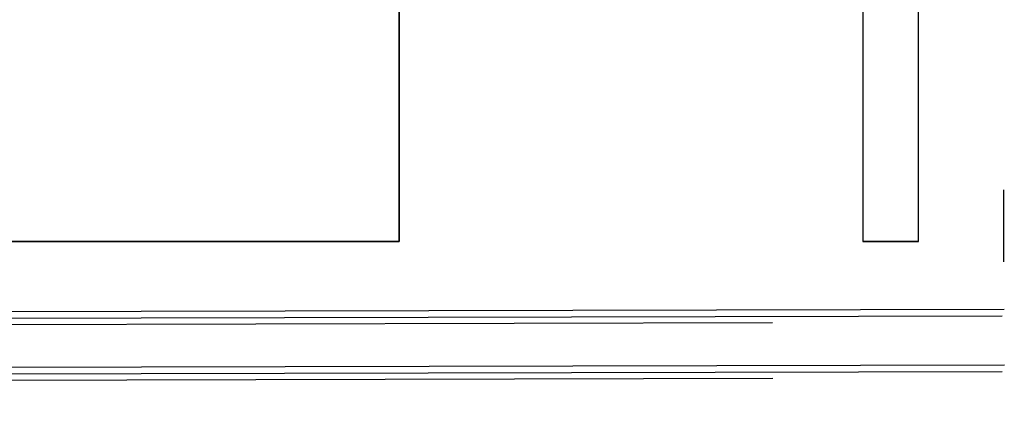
# Model space of a CAD drawing. Header units: millimetres. Extents: x -443 to 78, y -75 to 91.
# Tile 14 of 40: x -161.68 to -140.44, y -74.45 to -66.05. Entities that reach past the tile are written whole.
import ezdxf

# ---------------------------------------------------------------- set-up
doc = ezdxf.new("R2010")
doc.units = ezdxf.units.MM
doc.header["$MEASUREMENT"] = 0
doc.layers.add('Predefinito', color=5, linetype='Continuous')

msp = doc.modelspace()

# ---------------------------------------------------------------- linework, layer by layer
at = {"layer": 'Predefinito'}
for points in [[(-153.4937159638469, 79.16411484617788), (-153.4937159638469, -70.83588515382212)], [(-153.4937159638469, -70.83588515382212), (-153.4937159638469, 79.16411484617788)], [(-143.4937159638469, 79.16411484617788), (-143.4937159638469, -70.83588515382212)], [(-142.2937159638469, -70.83588515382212), (-142.2937159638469, 79.16411484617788)], [(-143.4937159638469, -56.46725600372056), (-143.4937159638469, -70.83588515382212)], [(-142.2937159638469, -70.83588515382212), (-142.2937159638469, -57.49921591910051)], [(-140.4495906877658, -71.27423492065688), (-140.4532292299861, -69.72242499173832)], [(-153.4937159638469, -70.83588515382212), (-432.093715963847, -70.83588515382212)], [(-432.093715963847, -70.83588515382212), (-153.4937159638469, -70.83588515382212)], [(-142.2937159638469, -70.83588515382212), (-143.4937159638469, -70.83588515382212)], [(-143.4937159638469, -70.83588515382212), (-142.2937159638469, -70.83588515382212)]]:
    msp.add_lwpolyline(points, dxfattribs=at)
at = {"layer": 'Predefinito', "extrusion": (1, 0, 0)}
for points in [[(-70.83588515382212, 38), (-70.83342155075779, 38.22195943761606), (-70.82594322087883, 38.44580244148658), (-70.8133219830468, 38.67138239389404), (-70.79543423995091, 38.89854437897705), (-70.77216154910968, 39.12712527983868), (-70.74339120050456, 39.35695391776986), (-70.70901679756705, 39.58785123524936), (-70.66893883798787, 39.81963052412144), (-70.62306529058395, 40.0520977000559), (-70.57131216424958, 40.28505162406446), (-70.51360406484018, 40.5182844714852), (-70.44987473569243, 40.75158214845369), (-70.38006757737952, 40.98472475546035), (-70.3041361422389, 41.21748709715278), (-70.2220445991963, 41.44963923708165), (-70.13376816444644, 41.68094709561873), (-70.03929349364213, 41.91117308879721), (-69.93861903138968, 42.14007680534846), (-69.83175531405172, 42.3674157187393), (-69.71872522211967, 42.59294593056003), (-69.5995641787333, 42.81642294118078), (-69.47432029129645, 43.03760244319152), (-69.34305443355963, 43.25624113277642), (-69.20584026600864, 43.47209753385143), (-69.06276419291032, 43.68493282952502), (-68.91392525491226, 43.89451169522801), (-68.75943495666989, 44.10060312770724), (-68.59941702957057, 44.30298126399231), (-68.43400713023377, 44.50142618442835), (-68.2633524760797, 44.69572469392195), (-68.08761141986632, 44.88567107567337), (-67.90695296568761, 45.07106781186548), (-67.72155622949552, 45.25172626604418), (-67.53160984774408, 45.42746732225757), (-67.3373113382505, 45.59812197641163), (-67.13886641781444, 45.76353187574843), (-66.93648828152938, 45.92354980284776), (-66.73039684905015, 46.07804010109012), (-66.52081798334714, 46.22687903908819), (-66.30798268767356, 46.36995511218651), (-66.09212628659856, 46.5071692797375), (-65.87348759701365, 46.63843513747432), (-65.65230809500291, 46.76367902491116), (-65.42883108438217, 46.88284006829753), (-65.20330087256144, 46.99587016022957), (-64.9759619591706, 47.10273387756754), (-64.74705824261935, 47.20340833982), (-64.51683224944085, 47.2978830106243), (-64.28552439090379, 47.38615944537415), (-64.05337225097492, 47.46825098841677), (-63.8206099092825, 47.54418242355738), (-63.58746730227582, 47.61398958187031), (-63.35416962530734, 47.67771891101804), (-63.12093677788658, 47.73542701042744), (-62.88798285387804, 47.78718013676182), (-62.65551567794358, 47.83305368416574), (-62.42373638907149, 47.87313164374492), (-62.19283907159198, 47.90750604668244), (-61.96301043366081, 47.93627639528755), (-61.73442953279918, 47.95954908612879), (-61.50726754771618, 47.97743682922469), (-61.2816875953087, 47.9900580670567), (-61.05784459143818, 47.99753639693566), (-60.83588515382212, 48)], [(-70.83588515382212, 38), (-70.83342155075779, 38.22195943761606), (-70.82594322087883, 38.44580244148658), (-70.8133219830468, 38.67138239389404), (-70.79543423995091, 38.89854437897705), (-70.77216154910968, 39.12712527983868), (-70.74339120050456, 39.35695391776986), (-70.70901679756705, 39.58785123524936), (-70.66893883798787, 39.81963052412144), (-70.62306529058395, 40.0520977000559), (-70.57131216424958, 40.28505162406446), (-70.51360406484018, 40.5182844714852), (-70.44987473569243, 40.75158214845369), (-70.38006757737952, 40.98472475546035), (-70.3041361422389, 41.21748709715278), (-70.2220445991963, 41.44963923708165), (-70.13376816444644, 41.68094709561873), (-70.03929349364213, 41.91117308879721), (-69.93861903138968, 42.14007680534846), (-69.83175531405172, 42.3674157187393), (-69.71872522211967, 42.59294593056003), (-69.5995641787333, 42.81642294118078), (-69.47432029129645, 43.03760244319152), (-69.34305443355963, 43.25624113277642), (-69.20584026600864, 43.47209753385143), (-69.06276419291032, 43.68493282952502), (-68.91392525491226, 43.89451169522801), (-68.75943495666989, 44.10060312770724), (-68.59941702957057, 44.30298126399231), (-68.43400713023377, 44.50142618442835), (-68.2633524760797, 44.69572469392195), (-68.08761141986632, 44.88567107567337), (-67.90695296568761, 45.07106781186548), (-67.72155622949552, 45.25172626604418), (-67.53160984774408, 45.42746732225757), (-67.3373113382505, 45.59812197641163), (-67.13886641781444, 45.76353187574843), (-66.93648828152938, 45.92354980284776), (-66.73039684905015, 46.07804010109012), (-66.52081798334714, 46.22687903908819), (-66.30798268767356, 46.36995511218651), (-66.09212628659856, 46.5071692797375), (-65.87348759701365, 46.63843513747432), (-65.65230809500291, 46.76367902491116), (-65.42883108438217, 46.88284006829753), (-65.20330087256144, 46.99587016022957), (-64.9759619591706, 47.10273387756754), (-64.74705824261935, 47.20340833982), (-64.51683224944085, 47.2978830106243), (-64.28552439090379, 47.38615944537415), (-64.05337225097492, 47.46825098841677), (-63.8206099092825, 47.54418242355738), (-63.58746730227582, 47.61398958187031), (-63.35416962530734, 47.67771891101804), (-63.12093677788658, 47.73542701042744), (-62.88798285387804, 47.78718013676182), (-62.65551567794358, 47.83305368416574), (-62.42373638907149, 47.87313164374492), (-62.19283907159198, 47.90750604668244), (-61.96301043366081, 47.93627639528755), (-61.73442953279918, 47.95954908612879), (-61.50726754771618, 47.97743682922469), (-61.2816875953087, 47.9900580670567), (-61.05784459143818, 47.99753639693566), (-60.83588515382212, 48)], [(-60.83588515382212, 48), (-61.05784459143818, 47.99753639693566), (-61.2816875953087, 47.9900580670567), (-61.50726754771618, 47.97743682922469), (-61.73442953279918, 47.95954908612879), (-61.96301043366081, 47.93627639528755), (-62.19283907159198, 47.90750604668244), (-62.42373638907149, 47.87313164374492), (-62.65551567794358, 47.83305368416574), (-62.88798285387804, 47.78718013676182), (-63.12093677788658, 47.73542701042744), (-63.35416962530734, 47.67771891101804), (-63.58746730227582, 47.61398958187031), (-63.8206099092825, 47.54418242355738), (-64.05337225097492, 47.46825098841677), (-64.28552439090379, 47.38615944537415), (-64.51683224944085, 47.2978830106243), (-64.74705824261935, 47.20340833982), (-64.9759619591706, 47.10273387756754), (-65.20330087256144, 46.99587016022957), (-65.42883108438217, 46.88284006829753), (-65.65230809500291, 46.76367902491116), (-65.87348759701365, 46.63843513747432), (-66.09212628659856, 46.5071692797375), (-66.30798268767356, 46.36995511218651), (-66.52081798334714, 46.22687903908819), (-66.73039684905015, 46.07804010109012), (-66.93648828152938, 45.92354980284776), (-67.13886641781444, 45.76353187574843), (-67.3373113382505, 45.59812197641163), (-67.53160984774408, 45.42746732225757), (-67.72155622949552, 45.25172626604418), (-67.90695296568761, 45.07106781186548), (-68.08761141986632, 44.88567107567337), (-68.2633524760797, 44.69572469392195), (-68.43400713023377, 44.50142618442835), (-68.59941702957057, 44.30298126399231), (-68.75943495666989, 44.10060312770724), (-68.91392525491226, 43.89451169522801), (-69.06276419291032, 43.68493282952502), (-69.20584026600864, 43.47209753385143), (-69.34305443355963, 43.25624113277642), (-69.47432029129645, 43.03760244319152), (-69.5995641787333, 42.81642294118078), (-69.71872522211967, 42.59294593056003), (-69.83175531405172, 42.3674157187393), (-69.93861903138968, 42.14007680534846), (-70.03929349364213, 41.91117308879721), (-70.13376816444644, 41.68094709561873), (-70.2220445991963, 41.44963923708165), (-70.3041361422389, 41.21748709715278), (-70.38006757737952, 40.98472475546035), (-70.44987473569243, 40.75158214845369), (-70.51360406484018, 40.5182844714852), (-70.57131216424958, 40.28505162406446), (-70.62306529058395, 40.0520977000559), (-70.66893883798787, 39.81963052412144), (-70.70901679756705, 39.58785123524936), (-70.74339120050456, 39.35695391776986), (-70.77216154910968, 39.12712527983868), (-70.79543423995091, 38.89854437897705), (-70.8133219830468, 38.67138239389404), (-70.82594322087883, 38.44580244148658), (-70.83342155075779, 38.22195943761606), (-70.83588515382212, 38)], [(-70.83588515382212, 38), (-70.83588515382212, 11.2)], [(-70.83588515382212, 38), (-70.83588515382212, 11.2)]]:
    msp.add_lwpolyline(points, dxfattribs=at)
at = {"layer": 'Predefinito', "extrusion": (0.9999972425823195, 0.002344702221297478, 0.0001311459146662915)}
msp.add_lwpolyline([(-71.96703494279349, 28.7667083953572), (-71.95813625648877, 28.97850180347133), (-71.94462426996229, 29.19176081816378), (-71.92639872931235, 29.40635258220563), (-71.90336368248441, 29.62213790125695), (-71.8754279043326, 29.83897136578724), (-71.84250532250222, 30.05670150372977), (-71.80451544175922, 30.27517096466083), (-71.76138376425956, 30.49421673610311), (-71.71304220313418, 30.71367039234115), (-71.65942948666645, 30.93335837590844), (-71.60049155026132, 31.1531023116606), (-71.53618191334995, 31.37271935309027), (-71.46646203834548, 31.59202256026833), (-71.39130166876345, 31.81082130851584), (-71.3106791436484, 32.02892172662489), (-71.22458168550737, 32.24612716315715), (-71.13300565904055, 32.4622386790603), (-71.0359567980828, 32.67705556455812), (-70.9334503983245, 32.89037587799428), (-70.82551147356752, 33.10199700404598), (-70.71217487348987, 33.31171622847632), (-70.59348536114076, 33.51933132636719), (-70.46949764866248, 33.72464116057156), (-70.34027639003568, 33.92744628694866), (-70.20589612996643, 34.12754956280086), (-70.06644120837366, 34.3247567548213), (-69.92200562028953, 34.51887714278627), (-69.77269283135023, 34.70972411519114), (-69.61861554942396, 34.89711575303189), (-69.45989545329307, 35.08087539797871), (-69.29666287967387, 35.26083220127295), (-69.12905647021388, 35.43682164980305), (-68.95722278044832, 35.60868606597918), (-68.78131585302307, 35.77627507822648), (-68.60149675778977, 35.9394460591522), (-68.41793310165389, 36.09806452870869), (-68.23079851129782, 36.25200451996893), (-68.04027209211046, 36.40114890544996), (-67.84653786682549, 36.54538968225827), (-67.64978419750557, 36.68462821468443), (-67.45020319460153, 36.81877543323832), (-67.24799011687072, 36.94775198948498), (-67.04334276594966, 37.07148836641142), (-66.83646087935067, 37.18992494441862), (-66.6275455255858, 37.30301202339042), (-66.41679850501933, 37.41070980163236), (-66.20442175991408, 37.5129883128), (-65.99061679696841, 37.60982732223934), (-65.77558412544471, 37.70121618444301), (-65.55952271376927, 37.78715366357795), (-65.34262946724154, 37.8676477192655), (-65.12509872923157, 37.94271525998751), (-64.90712180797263, 38.01238186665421), (-64.68888653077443, 38.07668148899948), (-64.4705768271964, 38.13565611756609), (-64.25237234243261, 38.18935543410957), (-64.03444808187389, 38.23783644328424), (-63.81697408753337, 38.28116308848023), (-63.60011514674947, 38.31940585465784), (-63.38403053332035, 38.35264136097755), (-63.1688737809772, 38.38095194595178), (-62.95479248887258, 38.40442524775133), (-62.74192815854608, 38.42315378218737), (-62.53041606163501, 38.43723452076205)], dxfattribs=at)
at = {"layer": 'Predefinito', "extrusion": (0.9999972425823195, 0.002344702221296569, 0.0001311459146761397)}
msp.add_lwpolyline([(-62.59743057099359, 39.63536183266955), (-62.83432411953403, 39.61959140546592), (-63.07273216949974, 39.59861544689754), (-63.31250321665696, 39.57232534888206), (-63.55347877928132, 39.54061749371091), (-63.79549354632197, 39.50339372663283), (-64.03837555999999, 39.46056182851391), (-64.28194643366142, 39.41203598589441), (-64.52602160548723, 39.35773725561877), (-64.77041062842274, 39.29759402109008), (-65.01491749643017, 39.23154243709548), (-65.25934100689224, 39.15952686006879), (-65.50347515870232, 39.08150026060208), (-65.74710958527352, 38.99742461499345), (-65.99003002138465, 38.90727127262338), (-66.23201880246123, 38.81102129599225), (-66.47285539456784, 38.70866577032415), (-66.71231695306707, 38.60020607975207), (-66.95017890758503, 38.48565414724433), (-67.18621557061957, 38.36503263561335), (-67.4202007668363, 38.23837510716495), (-67.65190847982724, 38.10572613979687), (-67.8811135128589, 37.96714139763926), (-68.10759215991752, 37.82268765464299), (-68.33112288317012, 37.67244276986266), (-68.55148699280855, 37.51649561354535), (-68.7684693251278, 37.35494594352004), (-68.98185891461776, 37.1879042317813), (-69.19144965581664, 37.01549144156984), (-69.39704095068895, 36.83783875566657), (-69.59843833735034, 36.65508725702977), (-69.79545409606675, 36.4673875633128), (-69.98790782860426, 36.27489941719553), (-70.1756270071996, 36.07779123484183), (-70.35844748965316, 35.87623961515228), (-70.5362139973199, 35.67042881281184), (-70.70878055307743, 35.46055017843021), (-70.87601087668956, 35.24680156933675), (-71.0377787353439, 35.02938673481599), (-71.19396824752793, 34.8085146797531), (-71.34447413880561, 34.58439901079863), (-71.48920194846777, 34.35725726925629), (-71.62806818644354, 34.12731025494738), (-71.76100044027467, 33.89478134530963), (-71.88793743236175, 33.65989581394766), (-72.0088290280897, 33.42288015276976), (-72.12363619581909, 33.18396140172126), (-72.23233092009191, 32.9433664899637), (-72.33489606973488, 32.70132159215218), (-72.43132522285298, 32.45805150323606), (-72.52162245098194, 32.21377903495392), (-72.60580206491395, 31.96872443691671), (-72.68388832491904, 31.72310484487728), (-72.75591511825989, 31.47713375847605), (-72.82192560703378, 31.23102055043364), (-72.88197184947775, 30.98497000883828), (-72.9361143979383, 30.73918191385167), (-72.98442187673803, 30.49385064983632), (-73.02697054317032, 30.24916485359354), (-73.06384383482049, 30.00530709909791), (-73.09513190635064, 29.76245361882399), (-73.12093115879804, 29.52077406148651), (-73.14134376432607, 29.28043128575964), (-73.15647718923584, 29.0415811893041), (-73.16644371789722, 28.80437257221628)], dxfattribs=at)
at = {"layer": 'Predefinito', "extrusion": (0, 1, 0)}
for points in [[(142.2937159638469, 11.2), (142.296475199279, 10.95140542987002), (142.3048509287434, 10.70070126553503), (142.3189867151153, 10.44805171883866), (142.3390209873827, 10.1936302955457), (142.3650864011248, 9.937619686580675), (142.3973091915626, 9.680211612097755), (142.4358085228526, 9.42160661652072), (142.4806958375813, 9.162013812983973), (142.5320742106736, 8.901650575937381), (142.5900377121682, 8.640742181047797), (142.6546707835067, 8.379521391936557), (142.7260476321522, 8.118227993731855), (142.8042316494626, 7.857108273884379), (142.8892748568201, 7.596414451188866), (142.9812173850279, 7.336404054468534), (143.0800869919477, 7.077339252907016), (143.1858986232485, 6.819486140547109), (143.2986540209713, 6.563113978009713), (143.4183413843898, 6.308494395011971), (143.5449350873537, 6.055900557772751), (143.6783954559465, 5.805606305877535), (143.8186686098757, 5.557885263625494), (143.965686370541, 5.313009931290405), (144.119366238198, 5.071250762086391), (144.2796114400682, 4.832875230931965), (144.446311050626, 4.59814690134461), (144.6193401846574, 4.367324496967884), (144.7985602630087, 4.140660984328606), (144.9838193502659, 3.918402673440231), (145.1749525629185, 3.700788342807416), (145.3717825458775, 3.488048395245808), (145.5741200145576, 3.280404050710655), (145.7817643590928, 3.078066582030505), (145.9945043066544, 2.881236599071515), (146.2121186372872, 2.690103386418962), (146.4343769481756, 2.504844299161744), (146.6610404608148, 2.325624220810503), (146.8918628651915, 2.152595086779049), (147.1265911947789, 1.985895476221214), (147.3649667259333, 1.825650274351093), (147.6067258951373, 1.671970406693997), (147.8516012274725, 1.524952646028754), (148.0993222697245, 1.3846794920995), (148.3496165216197, 1.251219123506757), (148.6022103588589, 1.124625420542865), (148.8568299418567, 1.00493805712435), (149.113202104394, 0.8921826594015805), (149.371055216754, 0.7863710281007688), (149.6301200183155, 0.6875014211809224), (149.8901304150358, 0.5955588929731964), (150.1508242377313, 0.5105156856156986), (150.4119439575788, 0.4323316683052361), (150.6732373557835, 0.3609548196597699), (150.9344581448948, 0.2963217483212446), (151.1953665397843, 0.2383582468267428), (151.4557297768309, 0.1869798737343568), (151.7153225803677, 0.142092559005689), (151.9739275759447, 0.103593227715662), (152.2313356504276, 0.0713704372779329), (152.4873462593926, 0.0453050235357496), (152.7417676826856, 0.025270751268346), (152.994417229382, 0.01113496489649), (153.2451213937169, 0.0027592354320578), (153.4937159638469, -7.9e-15)], [(143.4937159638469, 11.2), (143.4961795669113, 10.97804056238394), (143.5036578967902, 10.75419755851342), (143.5162791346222, 10.52861760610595), (143.5341668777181, 10.30145562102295), (143.5574395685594, 10.07287472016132), (143.5862099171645, 9.843046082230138), (143.620584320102, 9.612148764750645), (143.6606622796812, 9.380369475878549), (143.706535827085, 9.147902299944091), (143.7582889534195, 8.914948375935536), (143.8159970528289, 8.681715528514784), (143.8797263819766, 8.448417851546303), (143.9495335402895, 8.215275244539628), (144.0254649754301, 7.982512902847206), (144.1075565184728, 7.75036076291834), (144.1958329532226, 7.51905290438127), (144.290307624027, 7.288826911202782), (144.3909820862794, 7.059923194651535), (144.4978458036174, 6.832584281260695), (144.6108758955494, 6.607054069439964), (144.7300369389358, 6.383577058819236), (144.8552808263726, 6.162397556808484), (144.9865466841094, 5.943758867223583), (145.1237608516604, 5.727902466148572), (145.2668369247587, 5.515067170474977), (145.4156758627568, 5.305488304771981), (145.5701661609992, 5.099396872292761), (145.7301840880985, 4.897018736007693), (145.8955939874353, 4.698573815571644), (146.0662486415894, 4.50427530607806), (146.2419896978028, 4.314328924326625), (146.4226481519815, 4.128932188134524), (146.6080448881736, 3.948273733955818), (146.797991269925, 3.772532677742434), (146.9922897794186, 3.601878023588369), (147.1907346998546, 3.436468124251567), (147.3931128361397, 3.276450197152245), (147.5992042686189, 3.121959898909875), (147.8087831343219, 2.973120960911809), (148.0216184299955, 2.830044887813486), (148.2374748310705, 2.692830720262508), (148.4561135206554, 2.561564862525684), (148.6772930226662, 2.43632097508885), (148.9007700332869, 2.317159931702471), (149.1263002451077, 2.204129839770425), (149.3536391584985, 2.097266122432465), (149.5825428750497, 1.996591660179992), (149.8127688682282, 1.902116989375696), (150.0440767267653, 1.813840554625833), (150.2762288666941, 1.731749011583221), (150.5089912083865, 1.655817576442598), (150.7421338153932, 1.586010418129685), (150.9754314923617, 1.522281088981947), (151.2086643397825, 1.464572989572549), (151.441618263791, 1.412819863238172), (151.6740854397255, 1.366946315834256), (151.9058647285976, 1.326868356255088), (152.1367620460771, 1.292493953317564), (152.3665906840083, 1.263723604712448), (152.5951715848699, 1.240450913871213), (152.8223335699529, 1.222563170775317), (153.0479135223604, 1.209941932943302), (153.2717565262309, 1.202463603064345), (153.4937159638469, 1.2)]]:
    msp.add_lwpolyline(points, dxfattribs=at)
at = {"layer": 'Predefinito', "extrusion": (-0.0001311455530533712, -3.074981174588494e-07, 0.9999999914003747)}
msp.add_lwpolyline([(-140.4425843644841, -72.29652971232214), (-435.4417734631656, -72.98821686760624)], dxfattribs=at)
at = {"layer": 'Predefinito', "extrusion": (-0.002339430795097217, 0.9995045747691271, -0.03138681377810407)}
msp.add_lwpolyline([(145.614040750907, 17.73752265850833), (145.5030611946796, 17.73876902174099), (145.3911401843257, 17.74252287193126), (145.2783510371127, 17.74884829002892), (145.1647712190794, 17.75780706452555), (145.0504822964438, 17.76945840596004), (144.9355698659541, 17.78385865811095), (144.8201234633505, 17.80106100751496), (144.7042364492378, 17.82111519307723), (144.588005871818, 17.84406721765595), (144.4715323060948, 17.86995906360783), (144.3549196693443, 17.89882841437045), (144.2382750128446, 17.93070838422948), (144.1217082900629, 17.96562725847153), (144.0053321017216, 18.00360824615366), (143.889261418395, 18.04466924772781), (143.7736132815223, 18.08882263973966), (143.6585064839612, 18.13607507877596), (143.5440612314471, 18.18642732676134), (143.4303987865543, 18.23987409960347), (143.3176410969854, 18.29640394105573), (143.2059104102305, 18.35599912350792), (143.0953288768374, 18.41863557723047), (142.9860181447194, 18.48428284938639), (142.8780989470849, 18.55290409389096), (142.7716906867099, 18.6244560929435), (142.6669110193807, 18.69888931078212), (142.5638754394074, 18.77614797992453), (142.4626968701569, 18.85617021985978), (142.3634852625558, 18.93888818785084), (142.2663472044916, 19.02422826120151), (142.1713855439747, 19.11211125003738), (142.0786990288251, 19.20245263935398), (141.9883819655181, 19.29516285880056), (141.9005238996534, 19.39014757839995), (141.815209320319, 19.48730802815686), (141.7325173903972, 19.58654133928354), (141.6525217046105, 19.68774090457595), (141.5752900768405, 19.79079675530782), (141.5008843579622, 19.89559595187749), (141.4293602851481, 20.00202298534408), (141.3607673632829, 20.10996018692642), (141.2951487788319, 20.2192881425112), (141.2325413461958, 20.32988610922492), (141.1729754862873, 20.44163243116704), (141.1164752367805, 20.55440495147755), (141.0630582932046, 20.66808141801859), (141.0127360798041, 20.78253988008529), (140.9655138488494, 20.89765907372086), (140.9213908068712, 21.01331879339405), (140.8803602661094, 21.12940024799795), (140.8424098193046, 21.2457863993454), (140.8075215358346, 21.36236228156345), (140.7756721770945, 21.47901530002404), (140.7468334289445, 21.59563550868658), (140.7209721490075, 21.71211586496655), (140.6980506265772, 21.82835246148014), (140.6780268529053, 21.94424473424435), (140.6608547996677, 22.05969564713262), (140.6464847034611, 22.17461185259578), (140.6348633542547, 22.28890382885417), (140.6259343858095, 22.40248599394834), (140.6196385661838, 22.51527679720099), (140.6159140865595, 22.62719878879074), (140.614696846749, 22.73817866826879)], dxfattribs=at)
at = {"layer": 'Predefinito', "extrusion": (0.9999999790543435, 6.423974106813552e-06, 0.0002045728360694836)}
msp.add_lwpolyline([(-72.41293024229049, 25.04174881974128), (-72.29563633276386, 28.77699849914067)], dxfattribs=at)
at = {"layer": 'Predefinito', "extrusion": (0.9999972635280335, 0.002338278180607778, -7.342747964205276e-05)}
msp.add_lwpolyline([(-73.28464241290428, 25.0403570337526), (-72.08523363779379, 25.00269285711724)], dxfattribs=at)
at = {"layer": 'Predefinito', "extrusion": (7.342727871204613e-05, 1.716938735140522e-07, 0.9999999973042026)}
msp.add_lwpolyline([(-435.4101584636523, -73.12431051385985), (-140.4912124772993, -72.43470609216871)], dxfattribs=at)
at = {"layer": 'Predefinito', "extrusion": (-0.0001311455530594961, -3.074981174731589e-07, 0.9999999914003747)}
msp.add_lwpolyline([(-430.4411442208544, -73.25072204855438), (-145.4419276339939, -72.58248191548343)], dxfattribs=at)
at = {"layer": 'Predefinito', "extrusion": (0.9999972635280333, 0.002338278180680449, -7.34274796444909e-05)}
msp.add_lwpolyline([(-73.44160859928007, 20.0417977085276), (-72.24219982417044, 20.00413353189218)], dxfattribs=at)
at = {"layer": 'Predefinito', "extrusion": (-0.002339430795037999, 0.9995045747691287, -0.03138681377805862)}
msp.add_lwpolyline([(140.6146968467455, 22.73817866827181), (140.615914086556, 22.62719878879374), (140.6196385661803, 22.51527679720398), (140.625934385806, 22.40248599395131), (140.6348633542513, 22.28890382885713), (140.6464847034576, 22.17461185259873), (140.6608547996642, 22.05969564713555), (140.6780268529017, 21.94424473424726), (140.6980506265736, 21.82835246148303), (140.7209721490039, 21.71211586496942), (140.7468334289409, 21.59563550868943), (140.7756721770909, 21.47901530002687), (140.807521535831, 21.36236228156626), (140.8424098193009, 21.24578639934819), (140.8803602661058, 21.12940024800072), (140.9213908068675, 21.0133187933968), (140.9655138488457, 20.89765907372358), (141.0127360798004, 20.78253988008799), (141.0630582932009, 20.66808141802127), (141.1164752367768, 20.55440495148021), (141.1729754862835, 20.44163243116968), (141.2325413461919, 20.32988610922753), (141.2951487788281, 20.21928814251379), (141.360767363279, 20.10996018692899), (141.4293602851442, 20.00202298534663), (141.5008843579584, 19.89559595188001), (141.5752900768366, 19.79079675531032), (141.6525217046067, 19.68774090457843), (141.7325173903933, 19.58654133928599), (141.8152093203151, 19.48730802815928), (141.9005238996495, 19.39014757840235), (141.9883819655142, 19.29516285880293), (142.0786990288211, 19.20245263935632), (142.1713855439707, 19.1121112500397), (142.2663472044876, 19.0242282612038), (142.3634852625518, 18.93888818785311), (142.4626968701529, 18.85617021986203), (142.5638754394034, 18.77614797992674), (142.6669110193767, 18.69888931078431), (142.7716906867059, 18.62445609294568), (142.8780989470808, 18.55290409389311), (142.9860181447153, 18.48428284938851), (143.0953288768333, 18.41863557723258), (143.2059104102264, 18.35599912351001), (143.3176410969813, 18.29640394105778), (143.4303987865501, 18.2398740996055), (143.5440612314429, 18.18642732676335), (143.658506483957, 18.13607507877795), (143.7736132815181, 18.08882263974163), (143.8892614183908, 18.04466924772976), (144.0053321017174, 18.00360824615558), (144.1217082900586, 17.96562725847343), (144.2382750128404, 17.93070838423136), (144.35491966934, 17.89882841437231), (144.4715323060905, 17.86995906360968), (144.5880058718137, 17.84406721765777), (144.7042364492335, 17.82111519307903), (144.8201234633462, 17.80106100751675), (144.9355698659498, 17.78385865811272), (145.0504822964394, 17.76945840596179), (145.164771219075, 17.75780706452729), (145.2783510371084, 17.74884829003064), (145.3911401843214, 17.74252287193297), (145.5030611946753, 17.73876902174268), (145.6140407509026, 17.73752265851)], dxfattribs=at)
at = {"layer": 'Predefinito', "extrusion": (-0.0001311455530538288, -3.074981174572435e-07, 0.9999999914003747)}
msp.add_lwpolyline([(-140.4397721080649, -73.49593519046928), (-435.4389612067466, -74.18762234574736)], dxfattribs=at)
at = {"layer": 'Predefinito', "extrusion": (7.34272787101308e-05, 1.716938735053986e-07, 0.9999999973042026)}
msp.add_lwpolyline([(-435.4073539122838, -74.32371601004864), (-140.4884079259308, -73.63411158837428)], dxfattribs=at)
at = {"layer": 'Predefinito', "extrusion": (-6.423973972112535e-06, 0.9999999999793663, 0)}
msp.add_lwpolyline([(145.4428424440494, 20.04412114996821), (430.4436163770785, 19.98581773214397)], dxfattribs=at)
at = {"layer": 'Predefinito', "extrusion": (-0.00233943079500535, 0.9995045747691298, -0.03138681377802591)}
msp.add_lwpolyline([(140.6146968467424, 22.7381786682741), (140.6159140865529, 22.62719878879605), (140.6196385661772, 22.5152767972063), (140.6259343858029, 22.40248599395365), (140.6348633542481, 22.28890382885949), (140.6464847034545, 22.17461185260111), (140.6608547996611, 22.05969564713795), (140.6780268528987, 21.94424473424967), (140.6980506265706, 21.82835246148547), (140.7209721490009, 21.71211586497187), (140.7468334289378, 21.5956355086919), (140.7756721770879, 21.47901530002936), (140.807521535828, 21.36236228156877), (140.8424098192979, 21.24578639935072), (140.8803602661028, 21.12940024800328), (140.9213908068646, 21.01331879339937), (140.9655138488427, 20.89765907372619), (141.0127360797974, 20.78253988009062), (141.0630582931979, 20.66808141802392), (141.1164752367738, 20.55440495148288), (141.1729754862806, 20.44163243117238), (141.2325413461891, 20.32988610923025), (141.2951487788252, 20.21928814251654), (141.3607673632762, 20.10996018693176), (141.4293602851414, 20.00202298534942), (141.5008843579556, 19.89559595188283), (141.5752900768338, 19.79079675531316), (141.6525217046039, 19.68774090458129), (141.7325173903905, 19.58654133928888), (141.8152093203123, 19.4873080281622), (141.9005238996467, 19.39014757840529), (141.9883819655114, 19.2951628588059), (142.0786990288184, 19.20245263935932), (142.171385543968, 19.11211125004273), (142.2663472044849, 19.02422826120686), (142.363485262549, 18.9388881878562), (142.4626968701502, 18.85617021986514), (142.5638754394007, 18.77614797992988), (142.666911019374, 18.69888931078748), (142.7716906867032, 18.62445609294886), (142.8780989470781, 18.55290409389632), (142.9860181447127, 18.48428284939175), (143.0953288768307, 18.41863557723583), (143.2059104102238, 18.35599912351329), (143.3176410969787, 18.29640394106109), (143.4303987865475, 18.23987409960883), (143.5440612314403, 18.1864273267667), (143.6585064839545, 18.13607507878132), (143.7736132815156, 18.08882263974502), (143.8892614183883, 18.04466924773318), (144.0053321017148, 18.00360824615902), (144.1217082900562, 17.96562725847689), (144.2382750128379, 17.93070838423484), (144.3549196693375, 17.89882841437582), (144.471532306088, 17.8699590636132), (144.5880058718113, 17.84406721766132), (144.704236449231, 17.8211151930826), (144.8201234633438, 17.80106100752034), (144.9355698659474, 17.78385865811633), (145.050482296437, 17.76945840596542), (145.1647712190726, 17.75780706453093), (145.278351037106, 17.7488482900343), (145.391140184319, 17.74252287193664), (145.5030611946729, 17.73876902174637), (145.6140407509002, 17.73752265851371)], dxfattribs=at)
at = {"layer": 'Predefinito', "extrusion": (0.9999999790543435, 6.423974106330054e-06, 0.0002045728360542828)}
msp.add_lwpolyline([(-73.49504184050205, 28.81466210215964), (-73.61233575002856, 25.07941242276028)], dxfattribs=at)
at = {"layer": 'Predefinito', "extrusion": (-0.0001311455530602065, -3.074981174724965e-07, 0.9999999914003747)}
msp.add_lwpolyline([(-430.4383319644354, -74.4501275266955), (-145.4391153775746, -73.7818873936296)], dxfattribs=at)

doc.saveas('drawing.dxf')
